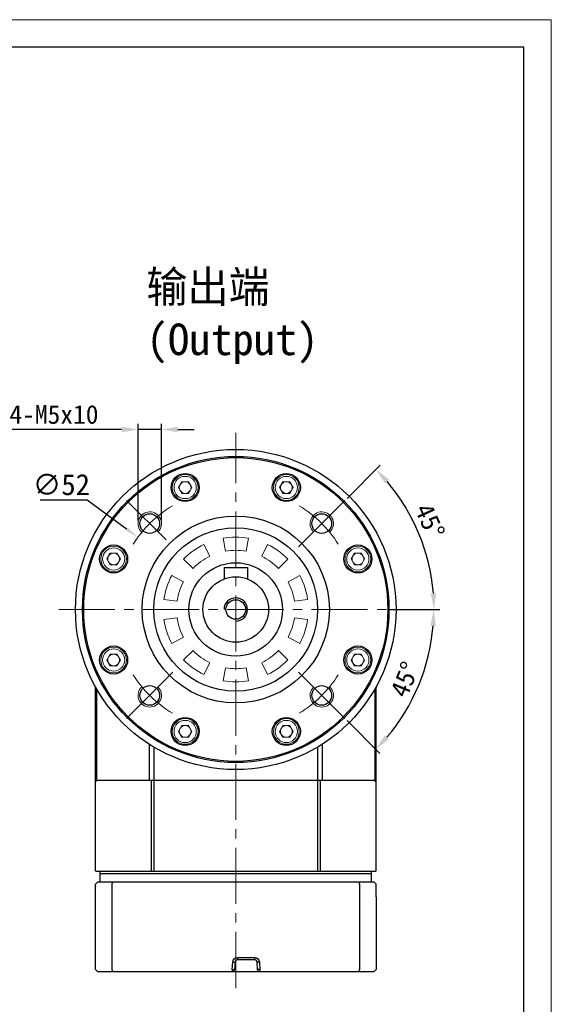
# Model space of a CAD drawing. Header units: millimetres. Extents: x 821 to 1414, y 1003 to 1351.
# Tile 8 of 8: x 1200 to 1314, y 1140 to 1351. Entities that reach past the tile are written whole.
import ezdxf

# ---------------------------------------------------------------- set-up
doc = ezdxf.new("R2010")
doc.units = ezdxf.units.MM
doc.header["$PDSIZE"] = -5
doc.linetypes.add('ACAD_ISO10W100', pattern=[18, 12, -3, 0, -3])
doc.linetypes.add('点画线', pattern=[18, 12, -2, 2, -2])
doc.layers.get('0').update_dxf_attribs({"lineweight": 18})
doc.layers.get('Defpoints').update_dxf_attribs({"lineweight": 18})
for name, color, linetype, lineweight in [('7中心线层', 7, '点画线', 18), ('中心线层', 7, 'ACAD_ISO10W100', 20), ('图框_外框线', 7, 'Continuous', 18), ('尺寸线', 7, 'Continuous', 18), ('尺寸线层', 3, 'Continuous', 18), ('标注线', 7, 'Continuous', 20), ('粗实线', 7, 'Continuous', 50), ('细实线', 7, 'Continuous', 18)]:
    doc.layers.add(name, color=color, linetype=linetype, lineweight=lineweight)
doc.styles.add('工程字', font='txt')
doc.dimstyles.new('DIMSTYLE_17', dxfattribs={"dimtxt": 8, "dimasz": 12, "dimexe": 0.18, "dimexo": 0.0625, "dimgap": 0.09, "dimtad": 1, "dimtih": 1, "dimtoh": 1, "dimdec": 3, "dimdsep": 46, "dimtxsty": 'Standard', "dimblk": '_CAXARROW', "dimcen": 0.09, "dimdle": 24, "dimadec": 0, "dimazin": 0, "dimtfac": 0.7, "dimtdec": 3, "dimtofl": 0, "dimtmove": 0, "dimatfit": 3, "dimfxl": 1, "dimtolj": 1, "dimarcsym": 0})
doc.dimstyles.new('ISO-25', dxfattribs={"dimtxt": 4.5, "dimasz": 1, "dimexe": 1.25, "dimexo": 0.625, "dimtad": 1, "dimtxsty": '工程字', "dimcen": 2.5, "dimdle": 2, "dimadec": 0, "dimazin": 0, "dimtfac": 1, "dimtmove": 0, "dimatfit": 3, "dimfxl": 1, "dimarcsym": 0})

# ---------------------------------------------------------------- blocks, each defined once
blk = doc.blocks.new('*D98')
at = {"layer": 'Defpoints', "color": 0}
for p in [(1225.41, 1262.97), (1225.41, 1242.85), (1230.41, 1242.85)]:
    blk.add_point(p, dxfattribs=at)
at = {"layer": '尺寸线层', "color": 0, "linetype": 'ByBlock', "lineweight": -2}
for p, q in [((1225.41, 1243.47), (1225.41, 1264.22)), ((1230.41, 1243.47), (1230.41, 1264.22)), ((1221.91, 1262.97), (1196.48, 1262.97)), ((1230.41, 1262.97), (1225.41, 1262.97)), ((1233.91, 1262.97), (1237.41, 1262.97))]:
    blk.add_line(p, q, dxfattribs=at)
at = {"layer": '尺寸线层', "color": 0}
for points in [[(1221.91, 1262.39), (1221.91, 1263.56), (1225.41, 1262.97)], [(1233.91, 1263.56), (1233.91, 1262.39), (1230.41, 1262.97)]]:
    blk.add_solid(points, dxfattribs=at)
at = {"layer": '尺寸线层', "color": 0, "insert": (1207.44, 1266.17), "char_height": 4, "attachment_point": 5, "style": '工程字'}
blk.add_mtext('4-M5x10', dxfattribs=at)
blk = doc.blocks.new('_CAXARROW')
blk.add_hatch(color=0).paths.add_polyline_path([(0, 0), (-1, 0.125), (-1, -0.125)], flags=0)
blk = doc.blocks.new('*D99')
at = {"layer": 'Defpoints', "color": 0}
for p in [(1225.38, 1239.91), (1267.2, 1209.02)]:
    blk.add_point(p, dxfattribs=at)
at = {"layer": '尺寸线层', "color": 0, "linetype": 'Continuous', "lineweight": -2}
for p, q in [((1204.5, 1247.91), (1214.55, 1247.91)), ((1214.55, 1247.91), (1222.97, 1241.7)), ((1246.2, 1224.46), (1246.38, 1224.46)), ((1246.29, 1224.37), (1246.29, 1224.55))]:
    blk.add_line(p, q, dxfattribs=at)
at = {"layer": '尺寸线层', "color": 0, "lineweight": -2, "xscale": 3, "yscale": 3, "zscale": 3, "rotation": 323.5456467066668}
blk.add_blockref('_CAXARROW', (1225.38, 1239.91), dxfattribs=at)
at = {"layer": '尺寸线层', "color": 0, "insert": (1209.02, 1251.16), "char_height": 4.5, "attachment_point": 5, "style": '工程字'}
blk.add_mtext('\\A1;∅52', dxfattribs=at)
blk = doc.blocks.new('_FILLED')
at = {"linetype": 'ByBlock'}
blk.add_hatch(color=0, dxfattribs=at).paths.add_polyline_path([(0, 0), (-1, 0.133), (-1, -0.133)], flags=0)
blk = doc.blocks.new('*D100')
at = {"layer": 'Defpoints', "color": 0}
for p in [(1269.63, 1247.8), (1259.73, 1237.9), (1287.23, 1235.43), (1214.29, 1224.46), (1278.29, 1224.46)]:
    blk.add_point(p, dxfattribs=at)
at = {"layer": '尺寸线层', "color": 0, "linetype": 'ByBlock', "lineweight": -2}
for p, q in [((1270.07, 1248.24), (1277.14, 1255.32)), ((1278.92, 1224.46), (1289.92, 1224.46))]:
    blk.add_line(p, q, dxfattribs=at)
blk.add_arc((1246.29, 1224.46), 42.38, 4.7328, 40.2672, dxfattribs=at)
at = {"layer": '尺寸线层', "color": 0}
for points in [[(1279.06, 1252.25), (1278.2, 1251.46), (1276.26, 1254.43)], [(1287.95, 1227.94), (1289.11, 1227.99), (1288.67, 1224.46)]]:
    blk.add_solid(points, dxfattribs=at)
at = {"layer": '尺寸线层', "color": 0, "insert": (1287.76, 1243.38), "char_height": 4, "attachment_point": 5, "rotation": 294.521, "style": '工程字'}
blk.add_mtext('45%%d', dxfattribs=at)
blk = doc.blocks.new('*D101')
at = {"layer": 'Defpoints', "color": 0}
for p in [(1214.29, 1224.46), (1278.29, 1224.46), (1259.73, 1211.03), (1282.94, 1203.31), (1269.63, 1201.13)]:
    blk.add_point(p, dxfattribs=at)
at = {"layer": '尺寸线层', "color": 0, "linetype": 'ByBlock', "lineweight": -2}
for p, q in [((1278.92, 1224.46), (1289.86, 1224.46)), ((1270.07, 1200.69), (1277.1, 1193.66))]:
    blk.add_line(p, q, dxfattribs=at)
blk.add_arc((1246.29, 1224.46), 42.32, 319.7402, 355.2598, dxfattribs=at)
at = {"layer": '尺寸线层', "color": 0}
for points in [[(1289.05, 1220.94), (1287.88, 1220.99), (1288.61, 1224.46)], [(1278.16, 1197.51), (1279.01, 1196.72), (1276.21, 1194.54)]]:
    blk.add_solid(points, dxfattribs=at)
at = {"layer": '尺寸线层', "color": 0, "insert": (1282.43, 1209.49), "char_height": 4, "attachment_point": 5, "rotation": 67.5, "style": '工程字'}
blk.add_mtext('45%%d', dxfattribs=at)

msp = doc.modelspace()

# ---------------------------------------------------------------- linework, layer by layer
for p, q in [((1234.0369, 1250.5639), (1234.7586, 1251.8139)), ((1234.7586, 1251.8139), (1236.202, 1251.8139)), ((1236.202, 1251.8139), (1236.9237, 1250.5639)), ((1255.6585, 1250.5639), (1256.3802, 1251.8139)), ((1256.3802, 1251.8139), (1257.8236, 1251.8139)), ((1257.8236, 1251.8139), (1258.5453, 1250.5639)), ((1234.7586, 1249.3139), (1234.0369, 1250.5639)), ((1236.9237, 1250.5639), (1236.202, 1249.3139)), ((1256.3802, 1249.3139), (1255.6585, 1250.5639)), ((1258.5453, 1250.5639), (1257.8236, 1249.3139)), ((1236.202, 1249.3139), (1234.7586, 1249.3139)), ((1257.8236, 1249.3139), (1256.3802, 1249.3139)), ((1243.6003, 1239.7244), (1244.0919, 1236.9365)), ((1248.4903, 1236.9365), (1248.9819, 1239.7244)), ((1239.4983, 1238.3916), (1240.7393, 1235.8472)), ((1253.0839, 1238.3916), (1251.8429, 1235.8472)), ((1218.7481, 1235.2751), (1219.4698, 1236.5251)), ((1219.4698, 1234.0251), (1218.7481, 1235.2751)), ((1219.4698, 1236.5251), (1220.9132, 1236.5251)), ((1220.9132, 1236.5251), (1221.6349, 1235.2751)), ((1221.6349, 1235.2751), (1220.9132, 1234.0251)), ((1237.1809, 1233.2619), (1235.1446, 1235.2284)), ((1255.4012, 1233.2619), (1257.4376, 1235.2284)), ((1270.9473, 1235.2751), (1271.669, 1236.5251)), ((1271.669, 1234.0251), (1270.9473, 1235.2751)), ((1271.669, 1236.5251), (1273.1124, 1236.5251)), ((1273.1124, 1236.5251), (1273.8341, 1235.2751)), ((1273.8341, 1235.2751), (1273.1124, 1234.0251)), ((1220.9132, 1234.0251), (1219.4698, 1234.0251)), ((1273.1124, 1234.0251), (1271.669, 1234.0251)), ((1232.6094, 1231.739), (1235.1089, 1230.41)), ((1259.9728, 1231.739), (1257.4733, 1230.41)), ((1230.9464, 1226.6209), (1233.7497, 1226.2269)), ((1258.8324, 1226.2269), (1261.6358, 1226.6209)), ((1233.7497, 1222.7018), (1230.9464, 1222.3078)), ((1261.6358, 1222.3078), (1258.8324, 1222.7018)), ((1232.6094, 1217.1896), (1235.1089, 1218.5187)), ((1257.4733, 1218.5187), (1259.9728, 1217.1896)), ((1237.1809, 1215.6668), (1235.1446, 1213.7003)), ((1257.4376, 1213.7003), (1255.4012, 1215.6668)), ((1218.7481, 1213.6535), (1219.4698, 1214.9035)), ((1219.4698, 1212.4035), (1218.7481, 1213.6535)), ((1219.4698, 1214.9035), (1220.9132, 1214.9035)), ((1220.9132, 1214.9035), (1221.6349, 1213.6535)), ((1221.6349, 1213.6535), (1220.9132, 1212.4035)), ((1270.9473, 1213.6535), (1271.669, 1214.9035)), ((1271.669, 1212.4035), (1270.9473, 1213.6535)), ((1271.669, 1214.9035), (1273.1124, 1214.9035)), ((1273.1124, 1214.9035), (1273.8341, 1213.6535)), ((1273.8341, 1213.6535), (1273.1124, 1212.4035)), ((1220.9132, 1212.4035), (1219.4698, 1212.4035)), ((1239.4983, 1210.5371), (1240.7393, 1213.0815)), ((1244.0919, 1211.9921), (1243.6003, 1209.2042)), ((1248.9819, 1209.2042), (1248.4903, 1211.9921)), ((1251.8429, 1213.0815), (1253.0839, 1210.5371)), ((1273.1124, 1212.4035), (1271.669, 1212.4035)), ((1234.0369, 1198.3647), (1234.7586, 1199.6147)), ((1234.7586, 1199.6147), (1236.202, 1199.6147)), ((1236.202, 1199.6147), (1236.9237, 1198.3647)), ((1255.6585, 1198.3647), (1256.3802, 1199.6147)), ((1256.3802, 1199.6147), (1257.8236, 1199.6147)), ((1257.8236, 1199.6147), (1258.5453, 1198.3647)), ((1234.7586, 1197.1147), (1234.0369, 1198.3647)), ((1236.202, 1197.1147), (1234.7586, 1197.1147)), ((1236.9237, 1198.3647), (1236.202, 1197.1147)), ((1256.3802, 1197.1147), (1255.6585, 1198.3647)), ((1257.8236, 1197.1147), (1256.3802, 1197.1147)), ((1258.5453, 1198.3647), (1257.8236, 1197.1147))]:
    msp.add_line(p, q)
at = {"extrusion": (0, 0, -1)}
for centre, radius, start, end in [((-1235.4803, 1250.5639), 2.75, 0, 180), ((-1257.1019, 1250.5639), 2.75, 0, 180), ((-1235.4803, 1250.5639), 2.75, 180, 0), ((-1235.4803, 1250.5639), 1.25, 210, 270), ((-1257.1019, 1250.5639), 2.75, 180, 0), ((-1257.1019, 1250.5639), 1.25, 210, 270), ((-1220.1915, 1235.2751), 2.75, 0, 180), ((-1246.2911, 1224.4643), 12.6646, 80, 100), ((-1272.3907, 1235.2751), 2.75, 0, 180), ((-1220.1915, 1235.2751), 2.75, 180, 0), ((-1220.1915, 1235.2751), 1.25, 210, 270), ((-1246.2911, 1224.4643), 12.6646, 44, 64), ((-1246.2911, 1224.4643), 12.6646, 116, 136), ((-1272.3907, 1235.2751), 2.75, 180, 0), ((-1272.3907, 1235.2751), 1.25, 210, 270), ((-1246.2911, 1224.4643), 12.6646, 8, 28), ((-1246.2911, 1224.4643), 12.6646, 152, 172), ((-1246.2911, 1224.4643), 12.6646, 332, 352), ((-1246.2911, 1224.4643), 12.6646, 188, 208), ((-1220.1915, 1213.6535), 2.75, 0, 180), ((-1246.2911, 1224.4643), 12.6646, 296, 316), ((-1246.2911, 1224.4643), 12.6646, 224, 244), ((-1272.3907, 1213.6535), 2.75, 0, 180), ((-1220.1915, 1213.6535), 2.75, 180, 0), ((-1272.3907, 1213.6535), 2.75, 180, 0), ((-1220.1915, 1213.6535), 1.25, 210, 270), ((-1246.2911, 1224.4643), 12.6646, 260, 280), ((-1272.3907, 1213.6535), 1.25, 210, 270), ((-1235.4803, 1198.3647), 2.75, 0, 180), ((-1257.1019, 1198.3647), 2.75, 0, 180), ((-1235.4803, 1198.3647), 2.75, 180, 0), ((-1235.4803, 1198.3647), 1.25, 210, 270), ((-1257.1019, 1198.3647), 2.75, 180, 0), ((-1257.1019, 1198.3647), 1.25, 210, 270)]:
    msp.add_arc(centre, radius, start, end, dxfattribs=at)
for centre, radius, start, end in [((1235.4803, 1250.5639), 2.375, 0, 180), ((1235.4803, 1250.5639), 1.25, 90, 150), ((1235.4803, 1250.5639), 1.25, 30, 90), ((1257.1019, 1250.5639), 2.375, 0, 180), ((1257.1019, 1250.5639), 1.25, 90, 150), ((1257.1019, 1250.5639), 1.25, 30, 90), ((1235.4803, 1250.5639), 2.375, 180, 0), ((1235.4803, 1250.5639), 1.25, 150, 180), ((1235.4803, 1250.5639), 1.25, 180, 210), ((1235.4803, 1250.5639), 1.25, 210, 270), ((1235.4803, 1250.5639), 1.25, 0, 30), ((1235.4803, 1250.5639), 1.25, 330, 0), ((1257.1019, 1250.5639), 2.375, 180, 0), ((1257.1019, 1250.5639), 1.25, 150, 180), ((1257.1019, 1250.5639), 1.25, 180, 210), ((1257.1019, 1250.5639), 1.25, 210, 270), ((1257.1019, 1250.5639), 1.25, 0, 30), ((1257.1019, 1250.5639), 1.25, 330, 0), ((1246.2911, 1224.4643), 15.4955, 80, 100), ((1220.1915, 1235.2751), 2.375, 0, 180), ((1246.2911, 1224.4643), 15.4955, 116, 136), ((1246.2911, 1224.4643), 15.4955, 44, 64), ((1272.3907, 1235.2751), 2.375, 0, 180), ((1220.1915, 1235.2751), 2.375, 180, 0), ((1220.1915, 1235.2751), 1.25, 150, 180), ((1220.1915, 1235.2751), 1.25, 180, 210), ((1220.1915, 1235.2751), 1.25, 90, 150), ((1220.1915, 1235.2751), 1.25, 210, 270), ((1220.1915, 1235.2751), 1.25, 30, 90), ((1220.1915, 1235.2751), 1.25, 0, 30), ((1220.1915, 1235.2751), 1.25, 330, 0), ((1272.3907, 1235.2751), 2.375, 180, 0), ((1272.3907, 1235.2751), 1.25, 150, 180), ((1272.3907, 1235.2751), 1.25, 180, 210), ((1272.3907, 1235.2751), 1.25, 90, 150), ((1272.3907, 1235.2751), 1.25, 210, 270), ((1272.3907, 1235.2751), 1.25, 30, 90), ((1272.3907, 1235.2751), 1.25, 0, 30), ((1272.3907, 1235.2751), 1.25, 330, 0), ((1246.2911, 1224.4643), 15.4955, 152, 172), ((1246.2911, 1224.4643), 15.4955, 8, 28), ((1246.2911, 1224.4643), 15.4955, 188, 208), ((1246.2911, 1224.4643), 15.4955, 332, 352), ((1220.1915, 1213.6535), 2.375, 0, 180), ((1272.3907, 1213.6535), 2.375, 0, 180), ((1220.1915, 1213.6535), 2.375, 180, 0), ((1220.1915, 1213.6535), 1.25, 150, 180), ((1220.1915, 1213.6535), 1.25, 180, 210), ((1220.1915, 1213.6535), 1.25, 90, 150), ((1220.1915, 1213.6535), 1.25, 30, 90), ((1220.1915, 1213.6535), 1.25, 0, 30), ((1220.1915, 1213.6535), 1.25, 330, 0), ((1246.2911, 1224.4643), 15.4955, 224, 244), ((1246.2911, 1224.4643), 15.4955, 296, 316), ((1272.3907, 1213.6535), 2.375, 180, 0), ((1272.3907, 1213.6535), 1.25, 150, 180), ((1272.3907, 1213.6535), 1.25, 180, 210), ((1272.3907, 1213.6535), 1.25, 90, 150), ((1272.3907, 1213.6535), 1.25, 30, 90), ((1272.3907, 1213.6535), 1.25, 0, 30), ((1272.3907, 1213.6535), 1.25, 330, 0), ((1220.1915, 1213.6535), 1.25, 210, 270), ((1272.3907, 1213.6535), 1.25, 210, 270), ((1246.2911, 1224.4643), 15.4955, 260, 280), ((1235.4803, 1198.3647), 2.375, 0, 180), ((1235.4803, 1198.3647), 1.25, 150, 180), ((1235.4803, 1198.3647), 1.25, 90, 150), ((1235.4803, 1198.3647), 1.25, 30, 90), ((1235.4803, 1198.3647), 1.25, 0, 30), ((1257.1019, 1198.3647), 2.375, 0, 180), ((1257.1019, 1198.3647), 1.25, 150, 180), ((1257.1019, 1198.3647), 1.25, 90, 150), ((1257.1019, 1198.3647), 1.25, 30, 90), ((1257.1019, 1198.3647), 1.25, 0, 30), ((1235.4803, 1198.3647), 2.375, 180, 0), ((1235.4803, 1198.3647), 1.25, 180, 210), ((1235.4803, 1198.3647), 1.25, 210, 270), ((1235.4803, 1198.3647), 1.25, 330, 0), ((1257.1019, 1198.3647), 2.375, 180, 0), ((1257.1019, 1198.3647), 1.25, 180, 210), ((1257.1019, 1198.3647), 1.25, 210, 270), ((1257.1019, 1198.3647), 1.25, 330, 0)]:
    msp.add_arc(centre, radius, start, end)
at = {"layer": '7中心线层'}
for p, q in [((1246.2911, 1143.4643), (1246.2911, 1262.2762)), ((1208.4793, 1224.4643), (1284.1029, 1224.4643))]:
    msp.add_line(p, q, dxfattribs=at)
at = {"layer": '中心线层', "color": 0, "linetype": 'ByBlock'}
for p, q in [((1222.9566, 1247.7989), (1231.4054, 1239.3501)), ((1269.6256, 1247.7989), (1259.7261, 1237.8994)), ((1222.9566, 1201.1298), (1232.8561, 1211.0293)), ((1269.6256, 1201.1298), (1259.7261, 1211.0293))]:
    msp.add_line(p, q, dxfattribs=at)
for start, end in [(121.371213, 147.393082), (32.606918, 58.628787), (212.606918, 238.628787), (301.371213, 327.393082)]:
    msp.add_arc((1246.2911, 1224.4643), 26, start, end, dxfattribs=at)
at = {"layer": '图框_外框线', "color": 3}
msp.add_lwpolyline([(821.3881, 1002.5151), (1313.7222, 1002.5151), (1313.7222, 1350.6657), (821.3881, 1350.6657)], close=True, dxfattribs=at)
at = {"layer": '图框_外框线', "color": 3, "lineweight": 25}
msp.add_lwpolyline([(850.6937, 1008.3762), (1307.8611, 1008.3762), (1307.8611, 1344.8046), (850.6937, 1344.8046)], close=True, dxfattribs=at)
at = {"layer": '尺寸线', "color": 0, "lineweight": -2}
msp.add_arc((1246.2911, 1224.4643), 2.5, 270, 180, dxfattribs=at)
at = {"layer": '标注线', "color": 0, "lineweight": -3}
for p, q in [((1216.2911, 1207.9397), (1216.2911, 1187.9643)), ((1216.5941, 1187.9643), (1216.5941, 1207.4011)), ((1275.9881, 1207.4012), (1275.9881, 1187.9643)), ((1227.7684, 1195.6551), (1227.7684, 1187.9643)), ((1228.8268, 1168.4643), (1228.8268, 1195.0014)), ((1263.7553, 1195.0014), (1263.7553, 1168.4643)), ((1264.8138, 1187.9643), (1264.8138, 1195.6551)), ((1216.629, 1187.9022), (1216.2911, 1187.5643)), ((1228.2633, 1187.5643), (1228.3746, 1187.9643)), ((1228.2633, 1168.5643), (1228.2633, 1187.5643)), ((1264.2076, 1187.9643), (1264.3188, 1187.5643)), ((1264.3188, 1187.5643), (1264.3188, 1168.5643)), ((1275.8911, 1187.9643), (1276.2911, 1187.5643)), ((1220.0232, 1166.1643), (1219.8336, 1165.6643)), ((1219.8336, 1165.6643), (1219.8336, 1147.4643)), ((1272.5589, 1166.1643), (1272.7486, 1165.6643)), ((1272.7486, 1165.6643), (1272.7486, 1147.4643)), ((1245.524, 1147.4643), (1245.6338, 1149.0341)), ((1245.6338, 1149.0341), (1246.1326, 1148.9992)), ((1246.1326, 1148.9992), (1246.0228, 1147.4295)), ((1246.6314, 1149.9643), (1246.6314, 1149.4643)), ((1246.6314, 1149.9643), (1250.3492, 1149.9643)), ((1250.3492, 1149.4643), (1246.6314, 1149.4643)), ((1250.3492, 1149.9643), (1250.3492, 1149.4643)), ((1251.3468, 1149.0341), (1250.848, 1148.9992)), ((1250.9578, 1147.4295), (1250.848, 1148.9992)), ((1251.3468, 1149.0341), (1251.4566, 1147.4643)), ((1219.8336, 1147.4643), (1220.0232, 1146.9643)), ((1245.524, 1147.4643), (1246.0228, 1147.4295)), ((1245.524, 1147.4643), (1245.524, 1146.9643)), ((1251.4566, 1147.4643), (1250.9578, 1147.4295)), ((1251.4566, 1147.4643), (1251.4566, 1146.9643)), ((1272.7486, 1147.4643), (1272.5589, 1146.9643))]:
    msp.add_line(p, q, dxfattribs=at)
at = {"layer": '标注线', "color": 1, "lineweight": -3}
for p, q in [((1228.2633, 1168.5643), (1228.2911, 1168.4643)), ((1264.3188, 1168.5643), (1264.2911, 1168.4643))]:
    msp.add_line(p, q, dxfattribs=at)
at = {"layer": '标注线', "color": 0, "lineweight": -3, "extrusion": (0, 0, -1)}
for centre, radius, start, end in [((-1246.6314, 1148.9643), 1, 4, 90), ((-1250.3492, 1148.9643), 1, 90, 176), ((-1245.524, 1147.4643), 0.5, 184, 270), ((-1251.4566, 1147.4643), 0.5, 270, 356)]:
    msp.add_arc(centre, radius, start, end, dxfattribs=at)
at = {"layer": '标注线', "color": 0, "lineweight": -3}
for centre, start, end in [((1246.6314, 1148.9643), 90, 176), ((1250.3492, 1148.9643), 4, 90)]:
    msp.add_arc(centre, 0.5, start, end, dxfattribs=at)
at = {"layer": '粗实线', "color": 0, "lineweight": 30}
for p, q in [((1243.7911, 1233.4643), (1243.7911, 1231.0026)), ((1243.7911, 1233.4643), (1248.7911, 1233.4643)), ((1248.7911, 1233.4643), (1248.7911, 1231.0026)), ((1216.2911, 1168.5643), (1216.2911, 1207.9397)), ((1276.2911, 1187.9643), (1276.2911, 1207.9397)), ((1276.2911, 1168.5643), (1276.2911, 1189.9643)), ((1216.2911, 1187.9643), (1216.5941, 1187.9643)), ((1216.5941, 1187.9643), (1227.7684, 1187.9643)), ((1227.7684, 1187.9643), (1228.8268, 1187.9643)), ((1228.8268, 1187.9643), (1263.7553, 1187.9643)), ((1263.7553, 1187.9643), (1264.8138, 1187.9643)), ((1264.8138, 1187.9643), (1275.9881, 1187.9643)), ((1276.2911, 1187.9643), (1275.9881, 1187.9643)), ((1216.2911, 1168.5643), (1216.3911, 1168.4643)), ((1216.3911, 1168.4643), (1276.1911, 1168.4643)), ((1217.2911, 1167.9643), (1275.2911, 1167.9643)), ((1276.2911, 1168.5643), (1276.1911, 1168.4643)), ((1216.2911, 1165.6643), (1216.7911, 1166.1643)), ((1216.7911, 1166.1643), (1275.7911, 1166.1643)), ((1275.7911, 1166.1643), (1276.2911, 1165.6643)), ((1276.2911, 1165.4643), (1276.2911, 1165.6643)), ((1246.9903, 1146.9643), (1245.524, 1146.9643)), ((1249.9903, 1146.9643), (1246.9903, 1146.9643)), ((1251.4566, 1146.9643), (1249.9903, 1146.9643))]:
    msp.add_line(p, q, dxfattribs=at)
at = {"layer": '粗实线', "linetype": 'Continuous', "lineweight": 30}
for p, q in [((1217.2911, 1166.1643), (1217.2911, 1168.4643)), ((1275.2911, 1166.1643), (1275.2911, 1168.4643)), ((1216.2911, 1147.4643), (1216.2911, 1165.6643)), ((1216.7911, 1166.1643), (1228.2633, 1166.1643)), ((1276.2911, 1162.9643), (1276.2911, 1165.6643)), ((1276.2911, 1162.9643), (1276.2911, 1147.4643)), ((1216.2911, 1147.4643), (1216.7911, 1146.9643)), ((1275.7911, 1146.9643), (1216.7911, 1146.9643)), ((1276.2911, 1147.4643), (1275.7911, 1146.9643))]:
    msp.add_line(p, q, dxfattribs=at)
at = {"layer": '粗实线', "color": 0, "lineweight": 30}
for centre, radius in [((1246.2911, 1224.4643), 34.25), ((1246.2911, 1224.4643), 32.75), ((1246.2911, 1224.4643), 32.5), ((1235.4803, 1250.5639), 3), ((1257.1019, 1250.5639), 3), ((1227.9063, 1242.8491), 2.1), ((1246.2911, 1224.4643), 20), ((1264.6759, 1242.8491), 2.1), ((1246.2911, 1224.4643), 17.5), ((1220.1915, 1235.2751), 3), ((1272.3907, 1235.2751), 3), ((1246.2911, 1224.4643), 10), ((1246.2911, 1224.4643), 7), ((1246.2911, 1224.4643), 7), ((1246.2911, 1224.4643), 7), ((1246.2911, 1224.4643), 2.1), ((1220.1915, 1213.6535), 3), ((1272.3907, 1213.6535), 3), ((1227.9063, 1206.0796), 2.1), ((1264.6759, 1206.0796), 2.1), ((1235.4803, 1198.3647), 3), ((1257.1019, 1198.3647), 3)]:
    msp.add_circle(centre, radius, dxfattribs=at)
at = {"layer": '细实线', "color": 0}
for centre, start, end in [((1227.9063, 1242.8491), 315, 227.755667), ((1264.6759, 1242.8491), 312.244333, 225), ((1227.9063, 1206.0796), 132.244333, 45), ((1264.6759, 1206.0796), 135, 47.755667)]:
    msp.add_arc(centre, 2.5, start, end, dxfattribs=at)

# ---------------------------------------------------------------- texts
at = {"layer": '尺寸线', "color": 0, "linetype": 'ByBlock', "insert": (1227.1961, 1296.8997), "char_height": 6.75, "width": 56.777479, "attachment_point": 1, "style": '工程字'}
msp.add_mtext('输出端(Output)', dxfattribs=at)

# ---------------------------------------------------------------- dimensions: what is measured, and where the dimension line sits
at = {"layer": '尺寸线层', "linetype": 'ByBlock'}
dim = msp.add_linear_dim(base=(1225.4063, 1262.9726), p1=(1230.4063, 1242.8491), p2=(1225.4063, 1242.8491), text='4-M<>x10', dimstyle='ISO-25', override={"dimtxt": 4, "dimasz": 3.5, "dimgap": 1.2, "dimtxsty": '工程字'}, dxfattribs=at)
dim.commit()
dim.dimension.update_dxf_attribs({"geometry": '*D98', "text_midpoint": (1207.4409, 1262.9726), "dimtype": 160})
at = {"layer": '尺寸线层', "linetype": 'Continuous'}
dim = msp.add_diameter_dim_2p(p1=(1267.2037, 1209.0156), p2=(1225.3785, 1239.9131), dimstyle='DIMSTYLE_17', override={"dimtxt": 4.5, "dimasz": 3, "dimgap": 1, "dimtxsty": '工程字', "dimtol": 0, "dimldrblk": '_FILLED'}, dxfattribs=at)
dim.commit()
dim.dimension.update_dxf_attribs({"geometry": '*D99', "text_midpoint": (1209.0225, 1247.9141), "dimtype": 163})
at = {"layer": '尺寸线层', "linetype": 'ByBlock'}
dim = msp.add_angular_dim_2l(base=(1287.2305, 1235.434), line1=((1269.6256, 1247.7989), (1259.7261, 1237.8994)), line2=((1214.2911, 1224.4643), (1278.2911, 1224.4643)), dimstyle='ISO-25', override={"dimtxt": 4, "dimasz": 3.5, "dimgap": 1.2, "dimtxsty": '工程字'}, dxfattribs=at)
dim.commit()
dim.dimension.update_dxf_attribs({"geometry": '*D100', "text_midpoint": (1284.8521, 1242.0546), "dimtype": 162})
dim = msp.add_angular_dim_2l(base=(1282.9389, 1203.3057), line1=((1214.2911, 1224.4643), (1278.2911, 1224.4643)), line2=((1269.6256, 1201.1298), (1259.7261, 1211.0293)), dimstyle='ISO-25', override={"dimtxt": 4, "dimasz": 3.5, "dimgap": 1.2, "dimtxsty": '工程字'}, dxfattribs=at)
dim.commit()
dim.dimension.update_dxf_attribs({"geometry": '*D101', "text_midpoint": (1282.4307, 1209.4948)})

doc.saveas('drawing.dxf')
